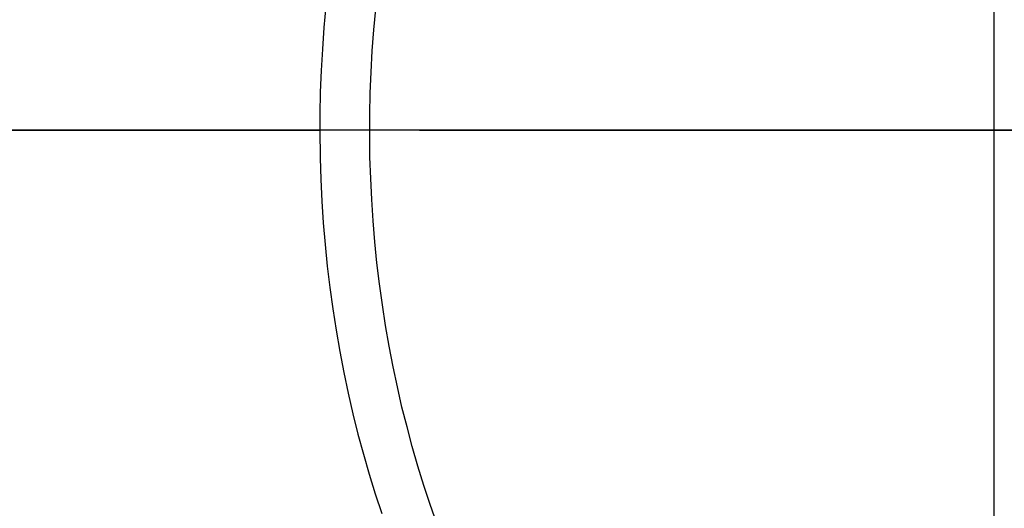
# Model space of a CAD drawing. Header units: millimetres. Extents: x -104 to 128, y -124 to 124.
# Tile 251 of 256: x 106.27 to 120.21, y -5.35 to 1.56. Entities that reach past the tile are written whole.
import ezdxf

# ---------------------------------------------------------------- set-up
doc = ezdxf.new("R2010")
doc.units = ezdxf.units.MM
doc.header["$MEASUREMENT"] = 0
doc.layers.add('Predefinito', color=5, linetype='Continuous')

msp = doc.modelspace()

# ---------------------------------------------------------------- linework, layer by layer
at = {"layer": 'Predefinito', "extrusion": (0.707107, 0, 0.707107)}
for points in [[(0, 1076.643), (0.397, 1076.649), (0.806, 1076.669), (1.227, 1076.703), (1.659, 1076.753), (1.88, 1076.785), (2.104, 1076.821), (2.33, 1076.862), (2.559, 1076.907), (2.79, 1076.958), (3.025, 1077.014), (3.261, 1077.076), (3.5, 1077.143), (3.741, 1077.216), (3.984, 1077.295), (4.229, 1077.38), (4.476, 1077.472), (4.725, 1077.57), (4.974, 1077.675), (5.225, 1077.787), (5.478, 1077.907), (5.73, 1078.033), (5.984, 1078.168), (6.237, 1078.31), (6.491, 1078.46), (6.745, 1078.618), (6.997, 1078.785), (7.249, 1078.959), (7.5, 1079.143), (7.749, 1079.334), (7.996, 1079.535), (8.241, 1079.744), (8.484, 1079.962), (8.723, 1080.189), (8.959, 1080.425), (9.19, 1080.67), (9.418, 1080.923), (9.641, 1081.186), (9.858, 1081.457), (10.07, 1081.737), (10.276, 1082.025), (10.475, 1082.322), (10.667, 1082.627), (10.852, 1082.94), (11.029, 1083.26), (11.198, 1083.588), (11.358, 1083.924), (11.509, 1084.266), (11.651, 1084.614), (11.783, 1084.969), (11.904, 1085.329), (12.015, 1085.695), (12.115, 1086.066), (12.204, 1086.441), (12.282, 1086.819), (12.348, 1087.201), (12.403, 1087.586), (12.445, 1087.973), (12.476, 1088.362), (12.494, 1088.752), (12.5, 1089.143), (12.494, 1089.533), (12.476, 1089.923), (12.445, 1090.312), (12.403, 1090.699), (12.348, 1091.084), (12.282, 1091.466), (12.204, 1091.845), (12.115, 1092.22), (12.015, 1092.59), (11.904, 1092.956), (11.783, 1093.316), (11.651, 1093.671), (11.509, 1094.02), (11.358, 1094.362), (11.198, 1094.697), (11.029, 1095.025), (10.852, 1095.346), (10.667, 1095.658), (10.475, 1095.963), (10.276, 1096.26), (10.07, 1096.548), (9.858, 1096.828), (9.641, 1097.099), (9.418, 1097.362), (9.19, 1097.615), (8.959, 1097.86), (8.723, 1098.096), (8.484, 1098.323), (8.241, 1098.541), (7.996, 1098.75), (7.749, 1098.951), (7.5, 1099.143), (7.249, 1099.326), (6.997, 1099.501), (6.745, 1099.667), (6.491, 1099.825), (6.237, 1099.975), (5.984, 1100.117), (5.73, 1100.252), (5.478, 1100.379), (5.225, 1100.498), (4.974, 1100.61), (4.725, 1100.715), (4.476, 1100.814), (4.229, 1100.905), (3.984, 1100.991), (3.741, 1101.07), (3.5, 1101.143), (3.261, 1101.21), (3.025, 1101.271), (2.79, 1101.327), (2.559, 1101.378), (2.33, 1101.424), (2.104, 1101.464), (1.88, 1101.5), (1.659, 1101.532), (1.227, 1101.582), (0.806, 1101.617), (0.397, 1101.636), (0, 1101.643)], [(1.208, 1077.706), (1.491, 1077.74), (1.771, 1077.78), (2.05, 1077.827), (2.326, 1077.88), (2.601, 1077.941), (2.874, 1078.008), (3.145, 1078.081), (3.414, 1078.161), (3.682, 1078.248), (3.947, 1078.341), (4.211, 1078.441), (4.473, 1078.548), (4.733, 1078.662), (4.99, 1078.782), (5.245, 1078.908), (5.495, 1079.04), (5.741, 1079.178), (5.984, 1079.322), (6.222, 1079.471), (6.457, 1079.626), (6.687, 1079.787), (6.914, 1079.953), (7.136, 1080.125), (7.355, 1080.302), (7.569, 1080.485), (7.78, 1080.674), (7.987, 1080.868), (8.189, 1081.069), (8.386, 1081.273), (8.577, 1081.482), (8.762, 1081.694), (8.942, 1081.911), (9.116, 1082.132), (9.284, 1082.357), (9.447, 1082.585), (9.605, 1082.818), (9.757, 1083.055), (9.903, 1083.296), (10.043, 1083.541), (10.178, 1083.789), (10.307, 1084.043), (10.43, 1084.299), (10.546, 1084.558), (10.656, 1084.818), (10.759, 1085.081), (10.855, 1085.345), (10.945, 1085.612), (11.028, 1085.88), (11.104, 1086.15), (11.174, 1086.423), (11.237, 1086.697), (11.293, 1086.973), (11.343, 1087.251), (11.387, 1087.531), (11.423, 1087.813), (11.452, 1088.096), (11.475, 1088.378), (11.49, 1088.66), (11.498, 1088.942), (11.5, 1089.223), (11.494, 1089.504), (11.482, 1089.785), (11.463, 1090.065), (11.437, 1090.345), (11.404, 1090.624), (11.364, 1090.904), (11.318, 1091.182), (11.264, 1091.461), (11.203, 1091.739), (11.136, 1092.015), (11.062, 1092.288), (10.981, 1092.558), (10.894, 1092.826), (10.801, 1093.092), (10.701, 1093.354), (10.595, 1093.614), (10.483, 1093.872), (10.364, 1094.127), (10.239, 1094.379), (10.107, 1094.629), (9.969, 1094.876), (9.825, 1095.12), (9.674, 1095.361), (9.517, 1095.598), (9.356, 1095.83), (9.189, 1096.057), (9.017, 1096.28), (8.84, 1096.499), (8.657, 1096.712), (8.47, 1096.922), (8.277, 1097.126), (8.08, 1097.326), (7.877, 1097.522), (7.669, 1097.712), (7.455, 1097.899), (7.237, 1098.08), (7.014, 1098.256), (6.787, 1098.427), (6.556, 1098.59), (6.323, 1098.748), (6.086, 1098.9), (5.846, 1099.046), (5.602, 1099.186), (5.355, 1099.32), (5.105, 1099.448), (4.851, 1099.569), (4.594, 1099.685), (4.334, 1099.795), (4.07, 1099.898), (3.803, 1099.996), (3.534, 1100.086), (3.263, 1100.17), (2.991, 1100.247), (2.718, 1100.317), (2.444, 1100.38), (2.169, 1100.436), (1.892, 1100.486), (1.615, 1100.529), (1.336, 1100.565), (1.056, 1100.594), (0.775, 1100.616), (0.493, 1100.632), (0.209, 1100.641), (0.009, 1100.643)], [(0, 1101.643), (-0.397, 1101.636), (-0.806, 1101.617), (-1.227, 1101.582), (-1.659, 1101.532), (-1.88, 1101.5), (-2.104, 1101.464), (-2.33, 1101.424), (-2.559, 1101.378), (-2.79, 1101.327), (-3.025, 1101.271), (-3.261, 1101.21), (-3.5, 1101.143), (-3.741, 1101.07), (-3.984, 1100.991), (-4.229, 1100.905), (-4.476, 1100.814), (-4.725, 1100.715), (-4.974, 1100.61), (-5.225, 1100.498), (-5.478, 1100.379), (-5.73, 1100.252), (-5.984, 1100.117), (-6.237, 1099.975), (-6.491, 1099.825), (-6.745, 1099.667), (-6.997, 1099.501), (-7.249, 1099.326), (-7.5, 1099.143), (-7.749, 1098.951), (-7.996, 1098.75), (-8.241, 1098.541), (-8.484, 1098.323), (-8.723, 1098.096), (-8.959, 1097.86), (-9.19, 1097.615), (-9.418, 1097.362), (-9.641, 1097.099), (-9.858, 1096.828), (-10.07, 1096.548), (-10.276, 1096.26), (-10.475, 1095.963), (-10.667, 1095.658), (-10.852, 1095.346), (-11.029, 1095.025), (-11.198, 1094.697), (-11.358, 1094.362), (-11.509, 1094.02), (-11.651, 1093.671), (-11.783, 1093.316), (-11.904, 1092.956), (-12.015, 1092.59), (-12.115, 1092.22), (-12.204, 1091.845), (-12.282, 1091.466), (-12.348, 1091.084), (-12.403, 1090.699), (-12.445, 1090.312), (-12.476, 1089.923), (-12.494, 1089.533), (-12.5, 1089.143), (-12.494, 1088.752), (-12.476, 1088.362), (-12.445, 1087.973), (-12.403, 1087.586), (-12.348, 1087.201), (-12.282, 1086.819), (-12.204, 1086.441), (-12.115, 1086.066), (-12.015, 1085.695), (-11.904, 1085.329), (-11.783, 1084.969), (-11.651, 1084.614), (-11.509, 1084.266), (-11.358, 1083.924), (-11.198, 1083.588), (-11.029, 1083.26), (-10.852, 1082.94), (-10.667, 1082.627), (-10.475, 1082.322), (-10.276, 1082.025), (-10.07, 1081.737), (-9.858, 1081.457), (-9.641, 1081.186), (-9.418, 1080.923), (-9.19, 1080.67), (-8.959, 1080.425), (-8.723, 1080.189), (-8.484, 1079.962), (-8.241, 1079.744), (-7.996, 1079.535), (-7.749, 1079.334), (-7.5, 1079.143), (-7.249, 1078.959), (-6.997, 1078.785), (-6.745, 1078.618), (-6.491, 1078.46), (-6.237, 1078.31), (-5.984, 1078.168), (-5.73, 1078.033), (-5.478, 1077.907), (-5.225, 1077.787), (-4.974, 1077.675), (-4.725, 1077.57), (-4.476, 1077.472), (-4.229, 1077.38), (-3.984, 1077.295), (-3.741, 1077.216), (-3.5, 1077.143), (-3.261, 1077.076), (-3.025, 1077.014), (-2.79, 1076.958), (-2.559, 1076.907), (-2.33, 1076.862), (-2.104, 1076.821), (-1.88, 1076.785), (-1.659, 1076.753), (-1.227, 1076.703), (-0.806, 1076.669), (-0.397, 1076.649), (0, 1076.643)], [(0.009, 1100.643), (-0.276, 1100.639), (-0.56, 1100.629), (-0.843, 1100.612), (-1.208, 1100.579)], [(-1.208, 1100.579), (-1.448, 1100.551), (-1.687, 1100.518), (-1.967, 1100.473), (-2.246, 1100.421), (-2.525, 1100.362), (-2.801, 1100.296), (-3.074, 1100.224), (-3.345, 1100.145), (-3.613, 1100.06), (-3.879, 1099.969), (-4.142, 1099.871), (-4.403, 1099.766), (-4.661, 1099.656), (-4.917, 1099.539), (-5.17, 1099.415), (-5.42, 1099.285), (-5.668, 1099.149), (-5.974, 1098.969), (-6.156, 1098.856), (-6.393, 1098.702), (-6.626, 1098.542), (-6.855, 1098.376), (-7.078, 1098.206), (-7.298, 1098.03), (-7.513, 1097.85), (-7.723, 1097.664), (-7.929, 1097.472), (-8.13, 1097.276), (-8.327, 1097.074), (-8.519, 1096.868), (-8.707, 1096.656), (-8.935, 1096.383), (-9.067, 1096.216), (-9.239, 1095.991), (-9.404, 1095.762), (-9.563, 1095.529), (-9.717, 1095.294), (-9.864, 1095.054), (-10.006, 1094.812), (-10.141, 1094.566), (-10.27, 1094.316), (-10.394, 1094.064), (-10.511, 1093.807), (-10.623, 1093.548), (-10.728, 1093.285), (-10.827, 1093.018), (-10.92, 1092.75), (-11.005, 1092.48), (-11.084, 1092.209), (-11.156, 1091.936), (-11.22, 1091.663), (-11.279, 1091.388), (-11.33, 1091.112), (-11.375, 1090.835), (-11.413, 1090.556), (-11.444, 1090.277), (-11.468, 1089.996), (-11.486, 1089.713), (-11.496, 1089.43), (-11.5, 1089.146), (-11.497, 1088.862), (-11.486, 1088.579), (-11.469, 1088.298), (-11.445, 1088.017), (-11.414, 1087.738), (-11.376, 1087.459), (-11.332, 1087.182), (-11.28, 1086.906), (-11.222, 1086.631), (-11.158, 1086.357), (-11.086, 1086.084), (-11.007, 1085.812), (-10.899, 1085.474), (-10.829, 1085.273), (-10.731, 1085.007), (-10.626, 1084.744), (-10.515, 1084.485), (-10.398, 1084.229), (-10.274, 1083.977), (-10.145, 1083.727), (-10.01, 1083.481), (-9.869, 1083.239), (-9.721, 1082.999), (-9.568, 1082.763), (-9.409, 1082.53), (-9.243, 1082.3), (-9.027, 1082.018), (-8.893, 1081.852), (-8.711, 1081.635), (-8.524, 1081.423), (-8.333, 1081.217), (-8.136, 1081.015), (-7.935, 1080.819), (-7.73, 1080.628), (-7.519, 1080.442), (-7.305, 1080.26), (-7.085, 1080.084), (-6.861, 1079.914), (-6.632, 1079.748), (-6.399, 1079.587), (-6.161, 1079.432), (-5.919, 1079.283), (-5.674, 1079.14), (-5.427, 1079.004), (-5.177, 1078.874), (-4.925, 1078.75), (-4.669, 1078.633), (-4.411, 1078.522), (-4.151, 1078.418), (-3.887, 1078.32), (-3.621, 1078.228), (-3.353, 1078.142), (-3.081, 1078.063), (-2.807, 1077.99), (-2.53, 1077.924), (-2.253, 1077.865), (-1.974, 1077.813), (-1.694, 1077.768), (-1.414, 1077.73), (-1.133, 1077.699), (-0.851, 1077.674), (-0.568, 1077.657), (-0.284, 1077.646), (0, 1077.643)]]:
    msp.add_lwpolyline(points, dxfattribs=at)
at = {"layer": 'Predefinito'}
msp.add_lwpolyline([(120.068, -11.5), (120.068, 11.5)], dxfattribs=at)
at = {"layer": 'Predefinito', "extrusion": (0.064922, 0.995776, -0.064922)}
msp.add_lwpolyline([(-111.665, 1665.467), (-111.649, 1665.483), (-111.632, 1665.498), (-111.616, 1665.513), (-111.598, 1665.528), (-111.58, 1665.542), (-111.562, 1665.556), (-111.543, 1665.57), (-111.524, 1665.584), (-111.504, 1665.597), (-111.484, 1665.61), (-111.464, 1665.622), (-111.443, 1665.634), (-111.421, 1665.645), (-111.399, 1665.657), (-111.377, 1665.667), (-111.354, 1665.677), (-111.331, 1665.687), (-111.308, 1665.696), (-111.284, 1665.704), (-111.26, 1665.712), (-111.236, 1665.719), (-111.212, 1665.726), (-111.187, 1665.732), (-111.162, 1665.738), (-111.137, 1665.743), (-111.111, 1665.747), (-111.086, 1665.75), (-111.06, 1665.753), (-111.035, 1665.756), (-111.009, 1665.757), (-110.983, 1665.758), (-110.957, 1665.759), (-110.931, 1665.758), (-110.905, 1665.757), (-110.879, 1665.755), (-110.854, 1665.753), (-110.828, 1665.75), (-110.803, 1665.746), (-110.777, 1665.742), (-110.752, 1665.737), (-110.727, 1665.731), (-110.702, 1665.725), (-110.678, 1665.718), (-110.654, 1665.711), (-110.63, 1665.703), (-110.606, 1665.694), (-110.583, 1665.685), (-110.56, 1665.675), (-110.537, 1665.665), (-110.515, 1665.655), (-110.493, 1665.644), (-110.472, 1665.632), (-110.451, 1665.62), (-110.431, 1665.607), (-110.41, 1665.595), (-110.391, 1665.581), (-110.372, 1665.568), (-110.353, 1665.554), (-110.335, 1665.54), (-110.317, 1665.525), (-110.299, 1665.51), (-110.283, 1665.495), (-110.266, 1665.48), (-110.251, 1665.464)], dxfattribs=at)
at = {"layer": 'Predefinito', "extrusion": (0.030284, 0.999082, -0.030284)}
msp.add_lwpolyline([(-111.877, 1667.825), (-111.862, 1667.84), (-111.845, 1667.856), (-111.828, 1667.871), (-111.811, 1667.886), (-111.793, 1667.9), (-111.775, 1667.914), (-111.756, 1667.928), (-111.737, 1667.942), (-111.717, 1667.955), (-111.697, 1667.968), (-111.677, 1667.98), (-111.656, 1667.992), (-111.634, 1668.004), (-111.612, 1668.015), (-111.59, 1668.025), (-111.567, 1668.035), (-111.544, 1668.045), (-111.521, 1668.054), (-111.498, 1668.063), (-111.474, 1668.07), (-111.449, 1668.078), (-111.425, 1668.085), (-111.4, 1668.091), (-111.375, 1668.096), (-111.35, 1668.101), (-111.325, 1668.106), (-111.299, 1668.109), (-111.273, 1668.112), (-111.248, 1668.114), (-111.222, 1668.116), (-111.196, 1668.117), (-111.17, 1668.117), (-111.144, 1668.117), (-111.118, 1668.116), (-111.093, 1668.114), (-111.067, 1668.112), (-111.041, 1668.109), (-111.016, 1668.105), (-110.99, 1668.101), (-110.965, 1668.096), (-110.94, 1668.091), (-110.916, 1668.084), (-110.891, 1668.078), (-110.867, 1668.07), (-110.843, 1668.062), (-110.819, 1668.054), (-110.796, 1668.045), (-110.773, 1668.035), (-110.75, 1668.025), (-110.728, 1668.014), (-110.706, 1668.003), (-110.685, 1667.992), (-110.664, 1667.98), (-110.643, 1667.967), (-110.623, 1667.954), (-110.604, 1667.941), (-110.584, 1667.928), (-110.566, 1667.914), (-110.547, 1667.899), (-110.53, 1667.885), (-110.512, 1667.87), (-110.495, 1667.855), (-110.479, 1667.84), (-110.463, 1667.824)], dxfattribs=at)
at = {"layer": 'Predefinito', "extrusion": (0.012856, 0.999835, -0.012856)}
msp.add_lwpolyline([(-111.926, 1668.362), (-111.91, 1668.377), (-111.893, 1668.393), (-111.877, 1668.408), (-111.859, 1668.423), (-111.841, 1668.437), (-111.823, 1668.451), (-111.804, 1668.465), (-111.785, 1668.479), (-111.766, 1668.492), (-111.745, 1668.505), (-111.725, 1668.517), (-111.704, 1668.529), (-111.682, 1668.541), (-111.661, 1668.552), (-111.638, 1668.562), (-111.616, 1668.573), (-111.593, 1668.582), (-111.569, 1668.591), (-111.546, 1668.6), (-111.522, 1668.608), (-111.498, 1668.615), (-111.473, 1668.622), (-111.448, 1668.628), (-111.423, 1668.634), (-111.398, 1668.639), (-111.373, 1668.643), (-111.347, 1668.646), (-111.322, 1668.649), (-111.296, 1668.652), (-111.27, 1668.653), (-111.244, 1668.654), (-111.219, 1668.655), (-111.193, 1668.654), (-111.167, 1668.653), (-111.141, 1668.652), (-111.115, 1668.649), (-111.09, 1668.646), (-111.064, 1668.643), (-111.039, 1668.638), (-111.014, 1668.634), (-110.989, 1668.628), (-110.964, 1668.622), (-110.939, 1668.615), (-110.915, 1668.608), (-110.891, 1668.6), (-110.868, 1668.591), (-110.844, 1668.582), (-110.821, 1668.573), (-110.799, 1668.562), (-110.777, 1668.552), (-110.755, 1668.541), (-110.733, 1668.529), (-110.712, 1668.517), (-110.692, 1668.505), (-110.672, 1668.492), (-110.652, 1668.479), (-110.633, 1668.465), (-110.614, 1668.451), (-110.596, 1668.437), (-110.578, 1668.423), (-110.561, 1668.408), (-110.544, 1668.393), (-110.527, 1668.377), (-110.511, 1668.362)], dxfattribs=at)
at = {"layer": 'Predefinito', "extrusion": (0, 1, 0)}
for points in [[(-128.2, 1650.802), (-22.697, 1545.284), (-22.068, 1544.606), (-21.455, 1543.913), (-20.859, 1543.205), (-20.281, 1542.482), (-19.721, 1541.746), (-19.179, 1540.996), (-18.655, 1540.233), (-18.151, 1539.458), (-17.665, 1538.67), (-17.199, 1537.871), (-16.753, 1537.06), (-16.327, 1536.239), (-15.921, 1535.407), (-15.536, 1534.566), (-15.171, 1533.716), (-14.828, 1532.857), (-14.506, 1531.989), (-14.205, 1531.115), (-13.925, 1530.233), (-13.667, 1529.344), (-13.432, 1528.449), (-13.218, 1527.549), (-13.026, 1526.644), (-12.857, 1525.734), (-12.71, 1524.821), (-12.585, 1523.904), (-12.483, 1522.984), (-12.404, 1522.063), (-12.347, 1521.139), (-12.308, 1519.983), (-12.302, 0)], [(-111.936, 1668.48), (-128.2, 1652.217)], [(12.698, 0), (12.679, 1520.828), (12.623, 1522.366), (12.528, 1523.902), (12.396, 1525.435), (12.227, 1526.964), (12.02, 1528.489), (11.775, 1530.008), (11.493, 1531.521), (11.175, 1533.027), (10.819, 1534.524), (10.427, 1536.012), (9.998, 1537.49), (9.534, 1538.957), (9.033, 1540.412), (8.497, 1541.854), (7.926, 1543.283), (7.319, 1544.697), (6.678, 1546.096), (6.004, 1547.479), (5.295, 1548.845), (4.553, 1550.193), (3.778, 1551.523), (2.971, 1552.833), (2.132, 1554.123), (1.261, 1555.391), (0.36, 1556.639), (-0.572, 1557.863), (-1.534, 1559.065), (-2.524, 1560.242), (-3.544, 1561.395), (-4.857, 1562.8), (-110.522, 1668.48)]]:
    msp.add_lwpolyline(points, dxfattribs=at)
at = {"layer": 'Predefinito', "extrusion": (0.004115, 0.999983, -0.004115)}
msp.add_lwpolyline([(-111.935, 1668.468), (-111.919, 1668.483), (-111.903, 1668.499), (-111.886, 1668.514), (-111.869, 1668.529), (-111.851, 1668.543), (-111.833, 1668.557), (-111.814, 1668.571), (-111.795, 1668.585), (-111.775, 1668.598), (-111.755, 1668.611), (-111.734, 1668.623), (-111.713, 1668.635), (-111.692, 1668.647), (-111.67, 1668.658), (-111.648, 1668.668), (-111.625, 1668.679), (-111.602, 1668.688), (-111.579, 1668.697), (-111.555, 1668.706), (-111.531, 1668.714), (-111.507, 1668.721), (-111.483, 1668.728), (-111.458, 1668.734), (-111.433, 1668.74), (-111.408, 1668.745), (-111.383, 1668.749), (-111.357, 1668.752), (-111.331, 1668.755), (-111.306, 1668.758), (-111.28, 1668.759), (-111.254, 1668.76), (-111.228, 1668.761), (-111.202, 1668.76), (-111.176, 1668.759), (-111.151, 1668.758), (-111.125, 1668.755), (-111.099, 1668.752), (-111.074, 1668.749), (-111.048, 1668.745), (-111.023, 1668.74), (-110.998, 1668.734), (-110.973, 1668.728), (-110.949, 1668.721), (-110.925, 1668.714), (-110.901, 1668.706), (-110.877, 1668.697), (-110.854, 1668.688), (-110.831, 1668.679), (-110.808, 1668.668), (-110.786, 1668.658), (-110.764, 1668.647), (-110.743, 1668.635), (-110.722, 1668.623), (-110.701, 1668.611), (-110.681, 1668.598), (-110.661, 1668.585), (-110.642, 1668.571), (-110.623, 1668.557), (-110.605, 1668.543), (-110.587, 1668.529), (-110.57, 1668.514), (-110.553, 1668.499), (-110.537, 1668.483), (-110.521, 1668.468)], dxfattribs=at)
at = {"layer": 'Predefinito', "extrusion": (-0.00464, 0.999978, 0.00464)}
msp.add_lwpolyline([(-111.935, 1668.465), (-111.919, 1668.48), (-111.903, 1668.495), (-111.886, 1668.511), (-111.869, 1668.525), (-111.851, 1668.54), (-111.832, 1668.554), (-111.814, 1668.568), (-111.794, 1668.581), (-111.775, 1668.595), (-111.755, 1668.607), (-111.734, 1668.62), (-111.713, 1668.632), (-111.692, 1668.643), (-111.67, 1668.655), (-111.648, 1668.665), (-111.625, 1668.675), (-111.602, 1668.685), (-111.579, 1668.694), (-111.555, 1668.702), (-111.531, 1668.71), (-111.507, 1668.718), (-111.482, 1668.725), (-111.458, 1668.731), (-111.433, 1668.736), (-111.408, 1668.741), (-111.382, 1668.746), (-111.357, 1668.749), (-111.331, 1668.752), (-111.305, 1668.755), (-111.28, 1668.756), (-111.254, 1668.757), (-111.228, 1668.758), (-111.202, 1668.757), (-111.176, 1668.756), (-111.15, 1668.755), (-111.125, 1668.752), (-111.099, 1668.749), (-111.073, 1668.746), (-111.048, 1668.741), (-111.023, 1668.736), (-110.998, 1668.731), (-110.973, 1668.725), (-110.949, 1668.718), (-110.924, 1668.71), (-110.901, 1668.702), (-110.877, 1668.694), (-110.854, 1668.685), (-110.831, 1668.675), (-110.808, 1668.665), (-110.786, 1668.655), (-110.764, 1668.643), (-110.743, 1668.632), (-110.722, 1668.62), (-110.701, 1668.607), (-110.681, 1668.595), (-110.661, 1668.581), (-110.642, 1668.568), (-110.623, 1668.554), (-110.605, 1668.54), (-110.587, 1668.525), (-110.57, 1668.51), (-110.553, 1668.495), (-110.537, 1668.48), (-110.521, 1668.465)], dxfattribs=at)
at = {"layer": 'Predefinito', "extrusion": (-0.074301, 0.994464, 0.074301)}
msp.add_lwpolyline([(-111.58, 1664.533), (-111.564, 1664.548), (-111.548, 1664.563), (-111.531, 1664.578), (-111.513, 1664.593), (-111.496, 1664.608), (-111.477, 1664.622), (-111.458, 1664.636), (-111.439, 1664.649), (-111.42, 1664.662), (-111.399, 1664.675), (-111.379, 1664.687), (-111.358, 1664.699), (-111.336, 1664.711), (-111.314, 1664.722), (-111.292, 1664.732), (-111.27, 1664.742), (-111.247, 1664.752), (-111.223, 1664.761), (-111.2, 1664.769), (-111.176, 1664.777), (-111.151, 1664.785), (-111.127, 1664.791), (-111.102, 1664.797), (-111.077, 1664.803), (-111.052, 1664.808), (-111.027, 1664.812), (-111.001, 1664.816), (-110.975, 1664.819), (-110.95, 1664.821), (-110.924, 1664.822), (-110.898, 1664.823), (-110.872, 1664.824), (-110.846, 1664.823), (-110.82, 1664.822), (-110.795, 1664.82), (-110.769, 1664.818), (-110.743, 1664.815), (-110.718, 1664.811), (-110.692, 1664.807), (-110.667, 1664.802), (-110.642, 1664.796), (-110.618, 1664.79), (-110.593, 1664.783), (-110.569, 1664.776), (-110.545, 1664.768), (-110.521, 1664.759), (-110.498, 1664.75), (-110.475, 1664.74), (-110.453, 1664.73), (-110.43, 1664.719), (-110.409, 1664.708), (-110.387, 1664.697), (-110.366, 1664.685), (-110.346, 1664.672), (-110.326, 1664.659), (-110.306, 1664.646), (-110.287, 1664.632), (-110.268, 1664.618), (-110.25, 1664.604), (-110.232, 1664.59), (-110.215, 1664.575), (-110.198, 1664.56), (-110.182, 1664.544), (-110.166, 1664.529)], dxfattribs=at)
at = {"layer": 'Predefinito', "extrusion": (-0.143238, 0.979268, 0.143238)}
msp.add_lwpolyline([(-110.587, 1653.763), (-110.571, 1653.778), (-110.555, 1653.793), (-110.538, 1653.808), (-110.52, 1653.822), (-110.502, 1653.837), (-110.484, 1653.851), (-110.465, 1653.865), (-110.446, 1653.878), (-110.426, 1653.891), (-110.406, 1653.903), (-110.385, 1653.916), (-110.364, 1653.927), (-110.342, 1653.939), (-110.32, 1653.95), (-110.298, 1653.96), (-110.275, 1653.97), (-110.252, 1653.979), (-110.229, 1653.988), (-110.205, 1653.996), (-110.181, 1654.004), (-110.157, 1654.011), (-110.132, 1654.018), (-110.107, 1654.024), (-110.082, 1654.029), (-110.057, 1654.034), (-110.032, 1654.038), (-110.006, 1654.041), (-109.981, 1654.044), (-109.955, 1654.046), (-109.929, 1654.047), (-109.903, 1654.048), (-109.877, 1654.048), (-109.851, 1654.047), (-109.826, 1654.046), (-109.8, 1654.044), (-109.774, 1654.042), (-109.748, 1654.038), (-109.723, 1654.034), (-109.698, 1654.03), (-109.673, 1654.025), (-109.648, 1654.019), (-109.623, 1654.012), (-109.599, 1654.005), (-109.574, 1653.998), (-109.551, 1653.989), (-109.527, 1653.981), (-109.504, 1653.971), (-109.481, 1653.962), (-109.458, 1653.951), (-109.436, 1653.94), (-109.415, 1653.929), (-109.393, 1653.917), (-109.372, 1653.905), (-109.352, 1653.892), (-109.332, 1653.879), (-109.313, 1653.866), (-109.293, 1653.852), (-109.275, 1653.838), (-109.257, 1653.824), (-109.239, 1653.809), (-109.222, 1653.794), (-109.205, 1653.779), (-109.189, 1653.763), (-109.173, 1653.748)], dxfattribs=at)
at = {"layer": 'Predefinito', "extrusion": (-0.1518, 0.976685, 0.1518)}
msp.add_lwpolyline([(-110.416, 1651.941), (-110.4, 1651.957), (-110.384, 1651.972), (-110.367, 1651.987), (-110.349, 1652.001), (-110.331, 1652.015), (-110.313, 1652.029), (-110.294, 1652.043), (-110.275, 1652.056), (-110.255, 1652.069), (-110.235, 1652.082), (-110.214, 1652.094), (-110.193, 1652.106), (-110.171, 1652.117), (-110.149, 1652.128), (-110.127, 1652.138), (-110.104, 1652.148), (-110.081, 1652.158), (-110.058, 1652.166), (-110.034, 1652.175), (-110.01, 1652.182), (-109.986, 1652.189), (-109.961, 1652.196), (-109.936, 1652.202), (-109.911, 1652.207), (-109.886, 1652.212), (-109.861, 1652.216), (-109.835, 1652.219), (-109.809, 1652.222), (-109.784, 1652.224), (-109.758, 1652.225), (-109.732, 1652.226), (-109.706, 1652.226), (-109.68, 1652.225), (-109.654, 1652.224), (-109.628, 1652.222), (-109.603, 1652.219), (-109.577, 1652.216), (-109.552, 1652.212), (-109.526, 1652.207), (-109.501, 1652.202), (-109.476, 1652.196), (-109.452, 1652.19), (-109.427, 1652.183), (-109.403, 1652.175), (-109.379, 1652.167), (-109.356, 1652.158), (-109.333, 1652.149), (-109.31, 1652.139), (-109.287, 1652.128), (-109.265, 1652.118), (-109.244, 1652.106), (-109.222, 1652.094), (-109.201, 1652.082), (-109.181, 1652.07), (-109.161, 1652.057), (-109.141, 1652.043), (-109.122, 1652.029), (-109.104, 1652.015), (-109.086, 1652.001), (-109.068, 1651.986), (-109.051, 1651.971), (-109.034, 1651.956), (-109.018, 1651.94), (-109.002, 1651.925)], dxfattribs=at)
at = {"layer": 'Predefinito', "extrusion": (-0.160327, 0.973956, 0.160327)}
msp.add_lwpolyline([(-110.235, 1650.021), (-110.219, 1650.036), (-110.203, 1650.051), (-110.186, 1650.066), (-110.168, 1650.08), (-110.15, 1650.095), (-110.132, 1650.109), (-110.113, 1650.122), (-110.093, 1650.136), (-110.073, 1650.148), (-110.053, 1650.161), (-110.032, 1650.173), (-110.011, 1650.185), (-109.99, 1650.196), (-109.968, 1650.207), (-109.945, 1650.217), (-109.923, 1650.227), (-109.9, 1650.236), (-109.876, 1650.245), (-109.852, 1650.253), (-109.828, 1650.261), (-109.804, 1650.268), (-109.779, 1650.274), (-109.755, 1650.28), (-109.73, 1650.286), (-109.704, 1650.29), (-109.679, 1650.294), (-109.653, 1650.297), (-109.628, 1650.3), (-109.602, 1650.302), (-109.576, 1650.303), (-109.55, 1650.304), (-109.524, 1650.304), (-109.498, 1650.303), (-109.473, 1650.302), (-109.447, 1650.3), (-109.421, 1650.297), (-109.396, 1650.294), (-109.37, 1650.29), (-109.345, 1650.285), (-109.32, 1650.28), (-109.295, 1650.274), (-109.27, 1650.268), (-109.246, 1650.261), (-109.222, 1650.253), (-109.198, 1650.245), (-109.174, 1650.236), (-109.151, 1650.226), (-109.128, 1650.217), (-109.106, 1650.206), (-109.084, 1650.195), (-109.062, 1650.184), (-109.041, 1650.172), (-109.02, 1650.16), (-109, 1650.147), (-108.98, 1650.134), (-108.96, 1650.121), (-108.941, 1650.107), (-108.922, 1650.093), (-108.904, 1650.078), (-108.887, 1650.063), (-108.87, 1650.048), (-108.853, 1650.033), (-108.837, 1650.018), (-108.821, 1650.002)], dxfattribs=at)
at = {"layer": 'Predefinito', "extrusion": (-0.177258, 0.96807, 0.177258)}
msp.add_lwpolyline([(-109.842, 1645.888), (-109.826, 1645.903), (-109.809, 1645.918), (-109.792, 1645.933), (-109.775, 1645.947), (-109.757, 1645.962), (-109.738, 1645.975), (-109.719, 1645.989), (-109.7, 1646.002), (-109.68, 1646.015), (-109.659, 1646.028), (-109.639, 1646.04), (-109.617, 1646.051), (-109.596, 1646.063), (-109.574, 1646.073), (-109.551, 1646.084), (-109.529, 1646.093), (-109.505, 1646.103), (-109.482, 1646.111), (-109.458, 1646.119), (-109.434, 1646.127), (-109.41, 1646.134), (-109.385, 1646.14), (-109.36, 1646.146), (-109.335, 1646.151), (-109.31, 1646.156), (-109.285, 1646.16), (-109.259, 1646.163), (-109.234, 1646.165), (-109.208, 1646.167), (-109.182, 1646.169), (-109.156, 1646.169), (-109.13, 1646.169), (-109.104, 1646.168), (-109.078, 1646.167), (-109.053, 1646.165), (-109.027, 1646.162), (-109.001, 1646.159), (-108.976, 1646.155), (-108.951, 1646.15), (-108.926, 1646.145), (-108.901, 1646.139), (-108.876, 1646.132), (-108.852, 1646.125), (-108.828, 1646.117), (-108.804, 1646.109), (-108.78, 1646.1), (-108.757, 1646.09), (-108.734, 1646.08), (-108.712, 1646.07), (-108.69, 1646.059), (-108.668, 1646.047), (-108.647, 1646.036), (-108.626, 1646.023), (-108.606, 1646.011), (-108.586, 1645.997), (-108.566, 1645.984), (-108.547, 1645.97), (-108.529, 1645.956), (-108.511, 1645.941), (-108.493, 1645.926), (-108.476, 1645.911), (-108.46, 1645.896), (-108.444, 1645.881), (-108.428, 1645.865)], dxfattribs=at)
at = {"layer": 'Predefinito', "extrusion": (-0.210643, 0.954599, 0.210643)}
msp.add_lwpolyline([(-108.929, 1636.486), (-108.913, 1636.501), (-108.896, 1636.516), (-108.879, 1636.53), (-108.861, 1636.545), (-108.843, 1636.559), (-108.825, 1636.573), (-108.806, 1636.586), (-108.786, 1636.599), (-108.766, 1636.612), (-108.746, 1636.624), (-108.725, 1636.636), (-108.703, 1636.648), (-108.682, 1636.659), (-108.66, 1636.669), (-108.637, 1636.679), (-108.614, 1636.689), (-108.591, 1636.698), (-108.568, 1636.707), (-108.544, 1636.715), (-108.52, 1636.722), (-108.495, 1636.729), (-108.471, 1636.735), (-108.446, 1636.741), (-108.421, 1636.746), (-108.395, 1636.75), (-108.37, 1636.754), (-108.344, 1636.757), (-108.319, 1636.759), (-108.293, 1636.761), (-108.267, 1636.762), (-108.241, 1636.762), (-108.215, 1636.762), (-108.19, 1636.761), (-108.164, 1636.76), (-108.138, 1636.757), (-108.112, 1636.754), (-108.087, 1636.751), (-108.061, 1636.747), (-108.036, 1636.742), (-108.011, 1636.736), (-107.986, 1636.73), (-107.962, 1636.723), (-107.937, 1636.716), (-107.913, 1636.708), (-107.889, 1636.699), (-107.866, 1636.69), (-107.843, 1636.681), (-107.82, 1636.671), (-107.798, 1636.66), (-107.776, 1636.649), (-107.754, 1636.637), (-107.733, 1636.625), (-107.712, 1636.613), (-107.692, 1636.6), (-107.672, 1636.587), (-107.653, 1636.573), (-107.634, 1636.559), (-107.616, 1636.545), (-107.598, 1636.53), (-107.58, 1636.515), (-107.563, 1636.5), (-107.547, 1636.484), (-107.531, 1636.469), (-107.515, 1636.453)], dxfattribs=at)
at = {"layer": 'Predefinito', "extrusion": (-0.275525, 0.920962, 0.275525)}
msp.add_lwpolyline([(-106.571, 1613.355), (-106.555, 1613.37), (-106.538, 1613.384), (-106.52, 1613.399), (-106.503, 1613.413), (-106.484, 1613.427), (-106.465, 1613.44), (-106.446, 1613.453), (-106.426, 1613.466), (-106.406, 1613.478), (-106.385, 1613.49), (-106.364, 1613.502), (-106.343, 1613.513), (-106.321, 1613.524), (-106.299, 1613.534), (-106.276, 1613.544), (-106.253, 1613.553), (-106.23, 1613.561), (-106.206, 1613.569), (-106.182, 1613.577), (-106.158, 1613.584), (-106.133, 1613.59), (-106.109, 1613.596), (-106.084, 1613.601), (-106.058, 1613.606), (-106.033, 1613.61), (-106.008, 1613.613), (-105.982, 1613.616), (-105.956, 1613.618), (-105.93, 1613.619), (-105.905, 1613.619), (-105.879, 1613.619), (-105.853, 1613.619), (-105.827, 1613.617), (-105.801, 1613.615), (-105.775, 1613.612), (-105.75, 1613.609), (-105.724, 1613.605), (-105.699, 1613.6), (-105.674, 1613.595), (-105.649, 1613.589), (-105.624, 1613.582), (-105.6, 1613.575), (-105.576, 1613.567), (-105.552, 1613.559), (-105.528, 1613.55), (-105.505, 1613.541), (-105.482, 1613.531), (-105.459, 1613.52), (-105.437, 1613.509), (-105.415, 1613.498), (-105.394, 1613.486), (-105.373, 1613.473), (-105.353, 1613.46), (-105.333, 1613.447), (-105.313, 1613.433), (-105.294, 1613.419), (-105.275, 1613.405), (-105.257, 1613.39), (-105.239, 1613.375), (-105.222, 1613.36), (-105.206, 1613.345), (-105.189, 1613.329), (-105.174, 1613.313), (-105.158, 1613.297)], dxfattribs=at)
at = {"layer": 'Predefinito'}
for points in [[(110.61, 1.755, 1668.392), (110.582, 1.452, 1668.42), (110.559, 1.148, 1668.443), (110.542, 0.842, 1668.46), (110.53, 0.535, 1668.472), (110.524, 0.227, 1668.479), (110.522, 0, 1668.48)], [(111.277, -1.283, 1668.725), (111.257, -0.983, 1668.745), (111.243, -0.683, 1668.759), (111.233, -0.382, 1668.769), (111.229, -0.08, 1668.773), (111.231, 0.222, 1668.771), (111.237, 0.523, 1668.765), (111.249, 0.822, 1668.753), (111.266, 1.121, 1668.736), (111.288, 1.418, 1668.714), (111.315, 1.714, 1668.687)], [(110.522, 0, 1668.48), (110.526, -0.391, 1668.476), (110.536, -0.699, 1668.466), (110.551, -1.007, 1668.451), (110.571, -1.313, 1668.431)], [(110.571, -1.313, 1668.431), (110.597, -1.619, 1668.406), (110.627, -1.924, 1668.375), (110.664, -2.229, 1668.338), (110.705, -2.532, 1668.297), (110.752, -2.834, 1668.25), (110.804, -3.134, 1668.198), (110.861, -3.43, 1668.141), (110.923, -3.724, 1668.079), (110.99, -4.015, 1668.012), (111.062, -4.303, 1667.94), (111.139, -4.588, 1667.863), (111.221, -4.871, 1667.781), (111.307, -5.15, 1667.695), (111.399, -5.428, 1667.603)], [(112.18, -5.568, 1667.823), (112.085, -5.3, 1667.917), (111.996, -5.03, 1668.006), (111.911, -4.757, 1668.091), (111.832, -4.481, 1668.17), (111.757, -4.202, 1668.245), (111.686, -3.921, 1668.316), (111.621, -3.636, 1668.381), (111.561, -3.35, 1668.442), (111.505, -3.06, 1668.497), (111.454, -2.768, 1668.548), (111.408, -2.473, 1668.594), (111.367, -2.176, 1668.635), (111.332, -1.879, 1668.67), (111.302, -1.581, 1668.7), (111.277, -1.283, 1668.725)]]:
    msp.add_polyline3d(points, dxfattribs=at)

doc.saveas('drawing.dxf')
